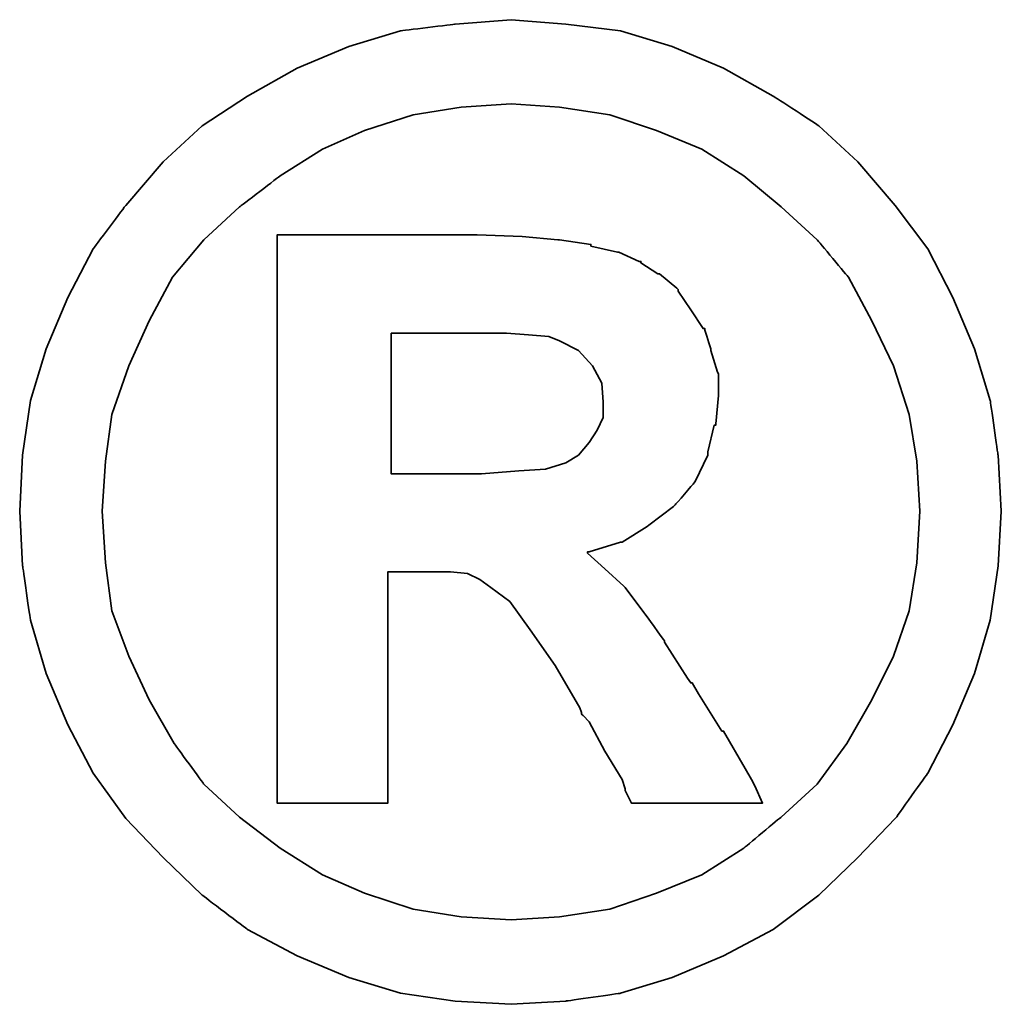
# Model space of a CAD drawing. Header units: inches. Extents: x 17 to 881, y 5 to 673.
# Tile 39 of 41: x 229.592 to 230.441, y 114.157 to 115.009. Entities that reach past the tile are written whole.
import ezdxf

# ---------------------------------------------------------------- set-up
doc = ezdxf.new("R2010")
doc.units = ezdxf.units.IN
doc.header["$LTSCALE"] = 0.1
doc.layers.add('DIM', color=4, linetype='Continuous')
doc.layers.add('layer 1', color=7, linetype='Continuous')

# ---------------------------------------------------------------- blocks, each defined once
blk = doc.blocks.new('TBI MOTION logo(完整正式版)')
at = {"layer": 'layer 1', "color": 22, "lineweight": 35}
for points, knots in [([(81.20634, 4.98624), (81.20634, 4.98624), (81.18649, 5.32862), (81.18649, 5.32862), (81.18649, 5.32862), (81.18649, 5.32862), (81.13886, 5.66206), (81.13886, 5.66206), (81.13886, 5.66206), (81.13886, 5.66206), (81.04359, 5.97764), (81.04359, 5.97764), (81.04359, 5.97764), (81.04359, 5.97764), (80.91061, 6.29124), (80.91061, 6.29124), (80.91061, 6.29124), (80.91061, 6.29124), (80.75778, 6.58697), (80.75778, 6.58697), (80.75778, 6.58697), (80.75778, 6.58697), (80.5593, 6.85294), (80.5593, 6.85294), (80.5593, 6.85294), (80.5593, 6.85294), (80.33105, 7.1189), (80.33105, 7.1189), (80.33105, 7.1189), (80.33105, 7.1189), (80.09287, 7.33921), (80.09287, 7.33921), (80.09287, 7.33921), (80.09287, 7.33921), (79.815, 7.51982), (79.815, 7.51982), (79.815, 7.51982), (79.815, 7.51982), (79.51133, 7.69051), (79.51133, 7.69051), (79.51133, 7.69051), (79.51133, 7.69051), (79.19773, 7.8235), (79.19773, 7.8235), (79.19773, 7.8235), (79.19773, 7.8235), (78.88215, 7.91877), (78.88215, 7.91877), (78.88215, 7.91877), (78.88215, 7.91877), (78.54871, 7.95846), (78.54871, 7.95846), (78.54871, 7.95846), (78.54871, 7.95846), (78.21526, 7.98625), (78.21526, 7.98625), (78.21526, 7.98625), (78.21526, 7.98625), (77.87388, 7.95846), (77.87388, 7.95846), (77.87388, 7.95846), (77.87388, 7.95846), (77.54044, 7.91877), (77.54044, 7.91877), (77.54044, 7.91877), (77.54044, 7.91877), (77.22485, 7.8235), (77.22485, 7.8235), (77.22485, 7.8235), (77.22485, 7.8235), (76.91027, 7.69051), (76.91027, 7.69051), (76.91027, 7.69051), (76.91027, 7.69051), (76.6056, 7.51982), (76.6056, 7.51982), (76.6056, 7.51982), (76.6056, 7.51982), (76.32972, 7.33921), (76.32972, 7.33921), (76.32972, 7.33921), (76.32972, 7.33921), (76.09154, 7.1189), (76.09154, 7.1189), (76.09154, 7.1189), (76.09154, 7.1189), (75.86329, 6.85294), (75.86329, 6.85294), (75.86329, 6.85294), (75.86329, 6.85294), (75.66382, 6.58697), (75.66382, 6.58697), (75.66382, 6.58697), (75.66382, 6.58697), (75.51099, 6.29124), (75.51099, 6.29124), (75.51099, 6.29124), (75.51099, 6.29124), (75.37702, 5.97764), (75.37702, 5.97764), (75.37702, 5.97764), (75.37702, 5.97764), (75.28175, 5.66206), (75.28175, 5.66206), (75.28175, 5.66206), (75.28175, 5.66206), (75.23411, 5.32862), (75.23411, 5.32862), (75.23411, 5.32862), (75.23411, 5.32862), (75.21625, 4.98624), (75.21625, 4.98624), (75.21625, 4.98624), (75.21625, 4.98624), (75.23411, 4.6528), (75.23411, 4.6528), (75.23411, 4.6528), (75.23411, 4.6528), (75.28175, 4.32035), (75.28175, 4.32035), (75.28175, 4.32035), (75.28175, 4.32035), (75.37702, 3.99583), (75.37702, 3.99583), (75.37702, 3.99583), (75.37702, 3.99583), (75.51099, 3.68224), (75.51099, 3.68224), (75.51099, 3.68224), (75.51099, 3.68224), (75.66382, 3.38749), (75.66382, 3.38749), (75.66382, 3.38749), (75.66382, 3.38749), (75.86329, 3.10963), (75.86329, 3.10963), (75.86329, 3.10963), (75.86329, 3.10963), (76.09154, 2.87145), (76.09154, 2.87145), (76.09154, 2.87145), (76.09154, 2.87145), (76.32972, 2.6432), (76.32972, 2.6432), (76.32972, 2.6432), (76.32972, 2.6432), (76.6056, 2.43381), (76.6056, 2.43381), (76.6056, 2.43381), (76.6056, 2.43381), (76.91027, 2.27205), (76.91027, 2.27205), (76.91027, 2.27205), (76.91027, 2.27205), (77.22485, 2.13906), (77.22485, 2.13906), (77.22485, 2.13906), (77.22485, 2.13906), (77.54044, 2.0438), (77.54044, 2.0438), (77.54044, 2.0438), (77.54044, 2.0438), (77.87388, 1.99616), (77.87388, 1.99616), (77.87388, 1.99616), (77.87388, 1.99616), (78.21526, 1.97631), (78.21526, 1.97631), (78.21526, 1.97631), (78.21526, 1.97631), (78.54871, 1.99616), (78.54871, 1.99616), (78.54871, 1.99616), (78.54871, 1.99616), (78.88215, 2.0438), (78.88215, 2.0438), (78.88215, 2.0438), (78.88215, 2.0438), (79.19773, 2.13906), (79.19773, 2.13906), (79.19773, 2.13906), (79.19773, 2.13906), (79.51133, 2.27205), (79.51133, 2.27205), (79.51133, 2.27205), (79.51133, 2.27205), (79.815, 2.43381), (79.815, 2.43381), (79.815, 2.43381), (79.815, 2.43381), (80.09287, 2.6432), (80.09287, 2.6432), (80.09287, 2.6432), (80.09287, 2.6432), (80.33105, 2.87145), (80.33105, 2.87145), (80.33105, 2.87145), (80.33105, 2.87145), (80.5593, 3.10963), (80.5593, 3.10963), (80.5593, 3.10963), (80.5593, 3.10963), (80.75778, 3.38749), (80.75778, 3.38749), (80.75778, 3.38749), (80.75778, 3.38749), (80.91061, 3.68224), (80.91061, 3.68224), (80.91061, 3.68224), (80.91061, 3.68224), (81.04359, 3.99583), (81.04359, 3.99583), (81.04359, 3.99583), (81.04359, 3.99583), (81.13886, 4.32035), (81.13886, 4.32035), (81.13886, 4.32035), (81.13886, 4.32035), (81.18649, 4.6528), (81.18649, 4.6528), (81.18649, 4.6528), (81.18649, 4.6528), (81.20634, 4.98624), (81.20634, 4.98624)], [0, 0, 0, 0, 0.0178571, 0.0178571, 0.0178571, 0.0178572, 0.0357143, 0.0357143, 0.0357143, 0.0357143, 0.0535714, 0.0535714, 0.0535714, 0.0535714, 0.0714286, 0.0714286, 0.0714286, 0.0714286, 0.0892857, 0.0892857, 0.0892857, 0.0892857, 0.1071429, 0.1071429, 0.1071429, 0.1071429, 0.125, 0.125, 0.125, 0.125, 0.1428571, 0.1428571, 0.1428571, 0.1428572, 0.1607143, 0.1607143, 0.1607143, 0.1607143, 0.1785714, 0.1785714, 0.1785714, 0.1785714, 0.1964286, 0.1964286, 0.1964286, 0.1964286, 0.2142857, 0.2142857, 0.2142857, 0.2142857, 0.2321429, 0.2321429, 0.2321429, 0.2321429, 0.25, 0.25, 0.25, 0.25, 0.2678571, 0.2678571, 0.2678571, 0.2678572, 0.2857143, 0.2857143, 0.2857143, 0.2857143, 0.3035714, 0.3035714, 0.3035714, 0.3035714, 0.3214286, 0.3214286, 0.3214286, 0.3214286, 0.3392857, 0.3392857, 0.3392857, 0.3392857, 0.3571429, 0.3571429, 0.3571429, 0.3571429, 0.375, 0.375, 0.375, 0.375, 0.3928571, 0.3928571, 0.3928571, 0.3928572, 0.4107143, 0.4107143, 0.4107143, 0.4107143, 0.4285714, 0.4285714, 0.4285714, 0.4285714, 0.4464286, 0.4464286, 0.4464286, 0.4464286, 0.4642857, 0.4642857, 0.4642857, 0.4642857, 0.4821429, 0.4821429, 0.4821429, 0.4821429, 0.5, 0.5, 0.5, 0.5, 0.5178571, 0.5178571, 0.5178571, 0.5178572, 0.5357143, 0.5357143, 0.5357143, 0.5357143, 0.5535714, 0.5535714, 0.5535714, 0.5535714, 0.5714286, 0.5714286, 0.5714286, 0.5714286, 0.5892857, 0.5892857, 0.5892857, 0.5892857, 0.6071429, 0.6071429, 0.6071429, 0.6071429, 0.625, 0.625, 0.625, 0.625, 0.6428571, 0.6428571, 0.6428571, 0.6428572, 0.6607143, 0.6607143, 0.6607143, 0.6607143, 0.6785714, 0.6785714, 0.6785714, 0.6785714, 0.6964286, 0.6964286, 0.6964286, 0.6964286, 0.7142857, 0.7142857, 0.7142857, 0.7142857, 0.7321429, 0.7321429, 0.7321429, 0.7321429, 0.75, 0.75, 0.75, 0.75, 0.7678571, 0.7678571, 0.7678571, 0.7678572, 0.7857143, 0.7857143, 0.7857143, 0.7857143, 0.8035714, 0.8035714, 0.8035714, 0.8035714, 0.8214286, 0.8214286, 0.8214286, 0.8214286, 0.8392857, 0.8392857, 0.8392857, 0.8392857, 0.8571429, 0.8571429, 0.8571429, 0.8571429, 0.875, 0.875, 0.875, 0.875, 0.8928571, 0.8928571, 0.8928571, 0.8928572, 0.9107143, 0.9107143, 0.9107143, 0.9107143, 0.9285714, 0.9285714, 0.9285714, 0.9285714, 0.9464286, 0.9464286, 0.9464286, 0.9464286, 0.9642857, 0.9642857, 0.9642857, 0.9642857, 0.9821429, 0.9821429, 0.9821429, 0.9821429, 1, 1, 1, 1]), ([(80.71014, 4.98624), (80.71014, 4.98624), (80.69129, 5.29091), (80.69129, 5.29091), (80.69129, 5.29091), (80.69129, 5.29091), (80.64464, 5.57672), (80.64464, 5.57672), (80.64464, 5.57672), (80.64464, 5.57672), (80.54937, 5.87245), (80.54937, 5.87245), (80.54937, 5.87245), (80.54937, 5.87245), (80.41639, 6.14833), (80.41639, 6.14833), (80.41639, 6.14833), (80.41639, 6.14833), (80.27349, 6.41429), (80.27349, 6.41429), (80.27349, 6.41429), (80.27349, 6.41429), (80.08295, 6.64255), (80.08295, 6.64255), (80.08295, 6.64255), (80.08295, 6.64255), (79.86264, 6.84301), (79.86264, 6.84301), (79.86264, 6.84301), (79.86264, 6.84301), (79.63439, 7.03355), (79.63439, 7.03355), (79.63439, 7.03355), (79.63439, 7.03355), (79.37835, 7.1963), (79.37835, 7.1963), (79.37835, 7.1963), (79.37835, 7.1963), (79.10246, 7.30944), (79.10246, 7.30944), (79.10246, 7.30944), (79.10246, 7.30944), (78.81665, 7.40471), (78.81665, 7.40471), (78.81665, 7.40471), (78.81665, 7.40471), (78.511, 7.45234), (78.511, 7.45234), (78.511, 7.45234), (78.511, 7.45234), (78.21526, 7.47219), (78.21526, 7.47219), (78.21526, 7.47219), (78.21526, 7.47219), (77.9106, 7.45234), (77.9106, 7.45234), (77.9106, 7.45234), (77.9106, 7.45234), (77.61685, 7.40471), (77.61685, 7.40471), (77.61685, 7.40471), (77.61685, 7.40471), (77.32012, 7.30944), (77.32012, 7.30944), (77.32012, 7.30944), (77.32012, 7.30944), (77.06309, 7.1963), (77.06309, 7.1963), (77.06309, 7.1963), (77.06309, 7.1963), (76.80606, 7.03355), (76.80606, 7.03355), (76.80606, 7.03355), (76.80606, 7.03355), (76.55797, 6.84301), (76.55797, 6.84301), (76.55797, 6.84301), (76.55797, 6.84301), (76.34063, 6.64255), (76.34063, 6.64255), (76.34063, 6.64255), (76.34063, 6.64255), (76.1491, 6.41429), (76.1491, 6.41429), (76.1491, 6.41429), (76.1491, 6.41429), (76.0062, 6.14833), (76.0062, 6.14833), (76.0062, 6.14833), (76.0062, 6.14833), (75.88314, 5.87245), (75.88314, 5.87245), (75.88314, 5.87245), (75.88314, 5.87245), (75.77794, 5.57672), (75.77794, 5.57672), (75.77794, 5.57672), (75.77794, 5.57672), (75.73924, 5.29091), (75.73924, 5.29091), (75.73924, 5.29091), (75.73924, 5.29091), (75.72039, 4.98624), (75.72039, 4.98624), (75.72039, 4.98624), (75.72039, 4.98624), (75.73924, 4.67165), (75.73924, 4.67165), (75.73924, 4.67165), (75.73924, 4.67165), (75.77794, 4.37791), (75.77794, 4.37791), (75.77794, 4.37791), (75.77794, 4.37791), (75.88314, 4.10102), (75.88314, 4.10102), (75.88314, 4.10102), (75.88314, 4.10102), (76.0062, 3.83407), (76.0062, 3.83407), (76.0062, 3.83407), (76.0062, 3.83407), (76.15902, 3.56811), (76.15902, 3.56811), (76.15902, 3.56811), (76.15902, 3.56811), (76.34063, 3.32001), (76.34063, 3.32001), (76.34063, 3.32001), (76.34063, 3.32001), (76.55797, 3.11955), (76.55797, 3.11955), (76.55797, 3.11955), (76.55797, 3.11955), (76.80606, 2.92901), (76.80606, 2.92901), (76.80606, 2.92901), (76.80606, 2.92901), (77.06309, 2.76725), (77.06309, 2.76725), (77.06309, 2.76725), (77.06309, 2.76725), (77.32012, 2.65412), (77.32012, 2.65412), (77.32012, 2.65412), (77.32012, 2.65412), (77.61685, 2.55786), (77.61685, 2.55786), (77.61685, 2.55786), (77.61685, 2.55786), (77.9106, 2.51022), (77.9106, 2.51022), (77.9106, 2.51022), (77.9106, 2.51022), (78.21526, 2.49137), (78.21526, 2.49137), (78.21526, 2.49137), (78.21526, 2.49137), (78.511, 2.51022), (78.511, 2.51022), (78.511, 2.51022), (78.511, 2.51022), (78.81665, 2.55786), (78.81665, 2.55786), (78.81665, 2.55786), (78.81665, 2.55786), (79.10246, 2.65412), (79.10246, 2.65412), (79.10246, 2.65412), (79.10246, 2.65412), (79.37835, 2.76725), (79.37835, 2.76725), (79.37835, 2.76725), (79.37835, 2.76725), (79.63439, 2.92901), (79.63439, 2.92901), (79.63439, 2.92901), (79.63439, 2.92901), (79.86264, 3.11955), (79.86264, 3.11955), (79.86264, 3.11955), (79.86264, 3.11955), (80.08295, 3.32001), (80.08295, 3.32001), (80.08295, 3.32001), (80.08295, 3.32001), (80.26356, 3.56811), (80.26356, 3.56811), (80.26356, 3.56811), (80.26356, 3.56811), (80.41639, 3.83407), (80.41639, 3.83407), (80.41639, 3.83407), (80.41639, 3.83407), (80.54937, 4.10102), (80.54937, 4.10102), (80.54937, 4.10102), (80.54937, 4.10102), (80.64464, 4.37791), (80.64464, 4.37791), (80.64464, 4.37791), (80.64464, 4.37791), (80.69129, 4.67165), (80.69129, 4.67165), (80.69129, 4.67165), (80.69129, 4.67165), (80.71014, 4.98624), (80.71014, 4.98624)], [0, 0, 0, 0, 0.0192308, 0.0192308, 0.0192308, 0.0192308, 0.0384615, 0.0384615, 0.0384615, 0.0384615, 0.0576923, 0.0576923, 0.0576923, 0.0576923, 0.0769231, 0.0769231, 0.0769231, 0.0769231, 0.0961538, 0.0961538, 0.0961538, 0.0961539, 0.1153846, 0.1153846, 0.1153846, 0.1153846, 0.1346154, 0.1346154, 0.1346154, 0.1346154, 0.1538462, 0.1538462, 0.1538462, 0.1538462, 0.1730769, 0.1730769, 0.1730769, 0.1730769, 0.1923077, 0.1923077, 0.1923077, 0.1923077, 0.2115385, 0.2115385, 0.2115385, 0.2115385, 0.2307692, 0.2307692, 0.2307692, 0.2307692, 0.25, 0.25, 0.25, 0.25, 0.2692308, 0.2692308, 0.2692308, 0.2692308, 0.2884615, 0.2884615, 0.2884615, 0.2884615, 0.3076923, 0.3076923, 0.3076923, 0.3076923, 0.3269231, 0.3269231, 0.3269231, 0.3269231, 0.3461538, 0.3461538, 0.3461538, 0.3461539, 0.3653846, 0.3653846, 0.3653846, 0.3653846, 0.3846154, 0.3846154, 0.3846154, 0.3846154, 0.4038462, 0.4038462, 0.4038462, 0.4038462, 0.4230769, 0.4230769, 0.4230769, 0.4230769, 0.4423077, 0.4423077, 0.4423077, 0.4423077, 0.4615385, 0.4615385, 0.4615385, 0.4615385, 0.4807692, 0.4807692, 0.4807692, 0.4807692, 0.5, 0.5, 0.5, 0.5, 0.5192308, 0.5192308, 0.5192308, 0.5192308, 0.5384615, 0.5384615, 0.5384615, 0.5384615, 0.5576923, 0.5576923, 0.5576923, 0.5576923, 0.5769231, 0.5769231, 0.5769231, 0.5769231, 0.5961538, 0.5961538, 0.5961538, 0.5961539, 0.6153846, 0.6153846, 0.6153846, 0.6153846, 0.6346154, 0.6346154, 0.6346154, 0.6346154, 0.6538462, 0.6538462, 0.6538462, 0.6538462, 0.6730769, 0.6730769, 0.6730769, 0.6730769, 0.6923077, 0.6923077, 0.6923077, 0.6923077, 0.7115385, 0.7115385, 0.7115385, 0.7115385, 0.7307692, 0.7307692, 0.7307692, 0.7307692, 0.75, 0.75, 0.75, 0.75, 0.7692308, 0.7692308, 0.7692308, 0.7692308, 0.7884615, 0.7884615, 0.7884615, 0.7884615, 0.8076923, 0.8076923, 0.8076923, 0.8076923, 0.8269231, 0.8269231, 0.8269231, 0.8269231, 0.8461538, 0.8461538, 0.8461538, 0.8461539, 0.8653846, 0.8653846, 0.8653846, 0.8653846, 0.8846154, 0.8846154, 0.8846154, 0.8846154, 0.9038462, 0.9038462, 0.9038462, 0.9038462, 0.9230769, 0.9230769, 0.9230769, 0.9230769, 0.9423077, 0.9423077, 0.9423077, 0.9423077, 0.9615385, 0.9615385, 0.9615385, 0.9615385, 0.9807692, 0.9807692, 0.9807692, 0.9807692, 1, 1, 1, 1]), ([(76.78721, 3.2823), (76.78721, 3.2823), (76.78721, 3.32001), (76.78721, 3.32001), (76.78721, 3.32001), (76.78721, 3.32001), (76.78721, 3.42422), (76.78721, 3.42422), (76.78721, 3.42422), (76.78721, 3.42422), (76.78721, 3.59689), (76.78721, 3.59689), (76.78721, 3.59689), (76.78721, 3.59689), (76.78721, 3.80529), (76.78721, 3.80529), (76.78721, 3.80529), (76.78721, 3.80529), (76.78721, 4.0524), (76.78721, 4.0524), (76.78721, 4.0524), (76.78721, 4.0524), (76.78721, 4.32035), (76.78721, 4.32035), (76.78721, 4.32035), (76.78721, 4.32035), (76.78721, 4.92868), (76.78721, 4.92868), (76.78721, 4.92868), (76.78721, 4.92868), (76.78721, 5.53801), (76.78721, 5.53801), (76.78721, 5.53801), (76.78721, 5.53801), (76.78721, 5.82482), (76.78721, 5.82482), (76.78721, 5.82482), (76.78721, 5.82482), (76.78721, 6.07291), (76.78721, 6.07291), (76.78721, 6.07291), (76.78721, 6.07291), (76.78721, 6.30017), (76.78721, 6.30017), (76.78721, 6.30017), (76.78721, 6.30017), (76.78721, 6.45399), (76.78721, 6.45399), (76.78721, 6.45399), (76.78721, 6.45399), (76.78721, 6.5572), (76.78721, 6.5572), (76.78721, 6.5572), (76.78721, 6.5572), (76.78721, 6.59689), (76.78721, 6.59689), (76.78721, 6.59689), (76.78721, 6.59689), (76.78721, 6.67232), (76.78721, 6.67232), (76.78721, 6.67232), (76.78721, 6.67232), (76.8537, 6.67232), (76.8537, 6.67232), (76.8537, 6.67232), (76.8537, 6.67232), (76.87355, 6.67232), (76.87355, 6.67232), (76.87355, 6.67232), (76.87355, 6.67232), (76.91027, 6.67232), (76.91027, 6.67232), (76.91027, 6.67232), (76.91027, 6.67232), (77.04424, 6.67232), (77.04424, 6.67232), (77.04424, 6.67232), (77.04424, 6.67232), (77.22485, 6.67232), (77.22485, 6.67232), (77.22485, 6.67232), (77.22485, 6.67232), (77.43524, 6.67232), (77.43524, 6.67232), (77.43524, 6.67232), (77.43524, 6.67232), (77.65357, 6.67232), (77.65357, 6.67232), (77.65357, 6.67232), (77.65357, 6.67232), (77.82625, 6.67232), (77.82625, 6.67232), (77.82625, 6.67232), (77.82625, 6.67232), (77.94037, 6.67232), (77.94037, 6.67232), (77.94037, 6.67232), (77.94037, 6.67232), (77.97709, 6.67232), (77.97709, 6.67232), (77.97709, 6.67232), (77.97709, 6.67232), (77.99694, 6.67232), (77.99694, 6.67232), (77.99694, 6.67232), (77.99694, 6.67232), (78.00686, 6.67232), (78.00686, 6.67232), (78.00686, 6.67232), (78.00686, 6.67232), (78.28275, 6.6624), (78.28275, 6.6624), (78.28275, 6.6624), (78.28275, 6.6624), (78.50107, 6.64255), (78.50107, 6.64255), (78.50107, 6.64255), (78.50107, 6.64255), (78.511, 6.64255), (78.511, 6.64255), (78.511, 6.64255), (78.511, 6.64255), (78.70154, 6.61476), (78.70154, 6.61476), (78.70154, 6.61476), (78.70154, 6.61476), (78.70154, 6.60483), (78.70154, 6.60483), (78.70154, 6.60483), (78.70154, 6.60483), (78.86429, 6.56713), (78.86429, 6.56713), (78.86429, 6.56713), (78.86429, 6.56713), (78.87223, 6.56713), (78.87223, 6.56713), (78.87223, 6.56713), (78.87223, 6.56713), (78.99727, 6.51056), (78.99727, 6.51056), (78.99727, 6.51056), (78.99727, 6.51056), (79.00719, 6.51056), (79.00719, 6.51056), (79.00719, 6.51056), (79.00719, 6.51056), (79.00719, 6.50162), (79.00719, 6.50162), (79.00719, 6.50162), (79.00719, 6.50162), (79.1104, 6.43415), (79.1104, 6.43415), (79.1104, 6.43415), (79.1104, 6.43415), (79.12132, 6.43415), (79.12132, 6.43415), (79.12132, 6.43415), (79.12132, 6.43415), (79.22552, 6.34781), (79.22552, 6.34781), (79.22552, 6.34781), (79.22552, 6.34781), (79.23544, 6.33888), (79.23544, 6.33888), (79.23544, 6.33888), (79.23544, 6.33888), (79.23544, 6.32895), (79.23544, 6.32895), (79.23544, 6.32895), (79.23544, 6.32895), (79.31087, 6.21483), (79.31087, 6.21483), (79.31087, 6.21483), (79.31087, 6.21483), (79.38629, 6.1007), (79.38629, 6.1007), (79.38629, 6.1007), (79.38629, 6.1007), (79.3972, 6.1007), (79.3972, 6.1007), (79.3972, 6.1007), (79.3972, 6.1007), (79.3972, 6.09078), (79.3972, 6.09078), (79.3972, 6.09078), (79.3972, 6.09078), (79.43392, 5.97764), (79.43392, 5.97764), (79.43392, 5.97764), (79.43392, 5.97764), (79.43392, 5.96772), (79.43392, 5.96772), (79.43392, 5.96772), (79.43392, 5.96772), (79.47362, 5.83474), (79.47362, 5.83474), (79.47362, 5.83474), (79.47362, 5.83474), (79.48156, 5.82482), (79.48156, 5.82482), (79.48156, 5.82482), (79.48156, 5.82482), (79.48156, 5.69977), (79.48156, 5.69977), (79.48156, 5.69977), (79.48156, 5.69977), (79.48156, 5.69183), (79.48156, 5.69183), (79.48156, 5.69183), (79.48156, 5.69183), (79.4637, 5.51915), (79.4637, 5.51915), (79.4637, 5.51915), (79.4637, 5.51915), (79.4637, 5.51122), (79.4637, 5.51122), (79.4637, 5.51122), (79.4637, 5.51122), (79.45377, 5.51122), (79.45377, 5.51122), (79.45377, 5.51122), (79.45377, 5.51122), (79.41507, 5.34847), (79.41507, 5.34847), (79.41507, 5.34847), (79.41507, 5.34847), (79.41507, 5.33854), (79.41507, 5.33854), (79.41507, 5.33854), (79.41507, 5.33854), (79.41507, 5.32862), (79.41507, 5.32862), (79.41507, 5.32862), (79.41507, 5.32862), (79.33865, 5.16785), (79.33865, 5.16785), (79.33865, 5.16785), (79.33865, 5.16785), (79.33071, 5.15693), (79.33071, 5.15693), (79.33071, 5.15693), (79.33071, 5.15693), (79.2156, 5.02495), (79.2156, 5.02495), (79.2156, 5.02495), (79.2156, 5.02495), (79.20567, 5.01502), (79.20567, 5.01502), (79.20567, 5.01502), (79.20567, 5.01502), (79.05483, 4.89991), (79.05483, 4.89991), (79.05483, 4.89991), (79.05483, 4.89991), (79.04491, 4.89197), (79.04491, 4.89197), (79.04491, 4.89197), (79.04491, 4.89197), (78.89208, 4.7967), (78.89208, 4.7967), (78.89208, 4.7967), (78.89208, 4.7967), (78.88215, 4.7967), (78.88215, 4.7967), (78.88215, 4.7967), (78.88215, 4.7967), (78.69161, 4.73913), (78.69161, 4.73913), (78.69161, 4.73913), (78.69161, 4.73913), (78.68169, 4.73913), (78.68169, 4.73913), (78.68169, 4.73913), (78.68169, 4.73913), (78.68169, 4.72921), (78.68169, 4.72921), (78.68169, 4.72921), (78.68169, 4.72921), (78.78688, 4.63394), (78.78688, 4.63394), (78.78688, 4.63394), (78.78688, 4.63394), (78.902, 4.52875), (78.902, 4.52875), (78.902, 4.52875), (78.902, 4.52875), (78.91093, 4.52081), (78.91093, 4.52081), (78.91093, 4.52081), (78.91093, 4.52081), (79.02506, 4.36798), (79.02506, 4.36798), (79.02506, 4.36798), (79.02506, 4.36798), (79.1501, 4.1953), (79.1501, 4.1953), (79.1501, 4.1953), (79.1501, 4.1953), (79.1501, 4.18736), (79.1501, 4.18736), (79.1501, 4.18736), (79.1501, 4.18736), (79.29201, 3.96705), (79.29201, 3.96705), (79.29201, 3.96705), (79.29201, 3.96705), (79.31087, 3.93828), (79.31087, 3.93828), (79.31087, 3.93828), (79.31087, 3.93828), (79.32079, 3.93828), (79.32079, 3.93828), (79.32079, 3.93828), (79.32079, 3.93828), (79.3585, 3.87178), (79.3585, 3.87178), (79.3585, 3.87178), (79.3585, 3.87178), (79.50141, 3.64353), (79.50141, 3.64353), (79.50141, 3.64353), (79.50141, 3.64353), (79.51133, 3.64353), (79.51133, 3.64353), (79.51133, 3.64353), (79.51133, 3.64353), (79.64431, 3.41528), (79.64431, 3.41528), (79.64431, 3.41528), (79.64431, 3.41528), (79.68202, 3.3478), (79.68202, 3.3478), (79.68202, 3.3478), (79.68202, 3.3478), (79.70187, 3.31009), (79.70187, 3.31009), (79.70187, 3.31009), (79.70187, 3.31009), (79.7495, 3.2049), (79.7495, 3.2049), (79.7495, 3.2049), (79.7495, 3.2049), (79.64431, 3.2049), (79.64431, 3.2049), (79.64431, 3.2049), (79.64431, 3.2049), (79.62546, 3.2049), (79.62546, 3.2049), (79.62546, 3.2049), (79.62546, 3.2049), (79.53912, 3.2049), (79.53912, 3.2049), (79.53912, 3.2049), (79.53912, 3.2049), (79.31087, 3.2049), (79.31087, 3.2049), (79.31087, 3.2049), (79.31087, 3.2049), (79.08262, 3.2049), (79.08262, 3.2049), (79.08262, 3.2049), (79.08262, 3.2049), (79.00719, 3.2049), (79.00719, 3.2049), (79.00719, 3.2049), (79.00719, 3.2049), (78.98735, 3.2049), (78.98735, 3.2049), (78.98735, 3.2049), (78.98735, 3.2049), (78.94964, 3.2049), (78.94964, 3.2049), (78.94964, 3.2049), (78.94964, 3.2049), (78.92979, 3.24459), (78.92979, 3.24459), (78.92979, 3.24459), (78.92979, 3.24459), (78.91093, 3.2823), (78.91093, 3.2823), (78.91093, 3.2823), (78.91093, 3.2823), (78.91093, 3.29223), (78.91093, 3.29223), (78.91093, 3.29223), (78.91093, 3.29223), (78.89208, 3.3478), (78.89208, 3.3478), (78.89208, 3.3478), (78.89208, 3.3478), (78.78688, 3.52048), (78.78688, 3.52048), (78.78688, 3.52048), (78.78688, 3.52048), (78.69161, 3.7001), (78.69161, 3.7001), (78.69161, 3.7001), (78.69161, 3.7001), (78.6539, 3.7388), (78.6539, 3.7388), (78.6539, 3.7388), (78.6539, 3.7388), (78.64398, 3.74873), (78.64398, 3.74873), (78.64398, 3.74873), (78.64398, 3.74873), (78.64398, 3.75766), (78.64398, 3.75766), (78.64398, 3.75766), (78.64398, 3.75766), (78.63405, 3.78644), (78.63405, 3.78644), (78.63405, 3.78644), (78.63405, 3.78644), (78.48321, 4.04347), (78.48321, 4.04347), (78.48321, 4.04347), (78.48321, 4.04347), (78.33038, 4.2618), (78.33038, 4.2618), (78.33038, 4.2618), (78.33038, 4.2618), (78.20732, 4.43447), (78.20732, 4.43447), (78.20732, 4.43447), (78.20732, 4.43447), (78.09221, 4.52081), (78.09221, 4.52081), (78.09221, 4.52081), (78.09221, 4.52081), (78.02472, 4.56845), (78.02472, 4.56845), (78.02472, 4.56845), (78.02472, 4.56845), (77.9493, 4.60616), (77.9493, 4.60616), (77.9493, 4.60616), (77.9493, 4.60616), (77.8451, 4.61608), (77.8451, 4.61608), (77.8451, 4.61608), (77.8451, 4.61608), (77.71113, 4.61608), (77.71113, 4.61608), (77.71113, 4.61608), (77.71113, 4.61608), (77.69128, 4.61608), (77.69128, 4.61608), (77.69128, 4.61608), (77.69128, 4.61608), (77.67342, 4.61608), (77.67342, 4.61608), (77.67342, 4.61608), (77.67342, 4.61608), (77.5583, 4.61608), (77.5583, 4.61608), (77.5583, 4.61608), (77.5583, 4.61608), (77.46303, 4.61608), (77.46303, 4.61608), (77.46303, 4.61608), (77.46303, 4.61608), (77.46303, 4.54761), (77.46303, 4.54761), (77.46303, 4.54761), (77.46303, 4.54761), (77.46303, 4.47318), (77.46303, 4.47318), (77.46303, 4.47318), (77.46303, 4.47318), (77.46303, 4.24294), (77.46303, 4.24294), (77.46303, 4.24294), (77.46303, 4.24294), (77.46303, 3.99583), (77.46303, 3.99583), (77.46303, 3.99583), (77.46303, 3.99583), (77.46303, 3.72888), (77.46303, 3.72888), (77.46303, 3.72888), (77.46303, 3.72888), (77.46303, 3.51055), (77.46303, 3.51055), (77.46303, 3.51055), (77.46303, 3.51055), (77.46303, 3.42422), (77.46303, 3.42422), (77.46303, 3.42422), (77.46303, 3.42422), (77.46303, 3.35773), (77.46303, 3.35773), (77.46303, 3.35773), (77.46303, 3.35773), (77.46303, 3.30017), (77.46303, 3.30017), (77.46303, 3.30017), (77.46303, 3.30017), (77.46303, 3.2823), (77.46303, 3.2823), (77.46303, 3.2823), (77.46303, 3.2823), (77.46303, 3.2049), (77.46303, 3.2049), (77.46303, 3.2049), (77.46303, 3.2049), (77.39753, 3.2049), (77.39753, 3.2049), (77.39753, 3.2049), (77.39753, 3.2049), (77.37768, 3.2049), (77.37768, 3.2049), (77.37768, 3.2049), (77.37768, 3.2049), (77.32012, 3.2049), (77.32012, 3.2049), (77.32012, 3.2049), (77.32012, 3.2049), (77.12165, 3.2049), (77.12165, 3.2049), (77.12165, 3.2049), (77.12165, 3.2049), (76.94897, 3.2049), (76.94897, 3.2049), (76.94897, 3.2049), (76.94897, 3.2049), (76.8924, 3.2049), (76.8924, 3.2049), (76.8924, 3.2049), (76.8924, 3.2049), (76.8537, 3.2049), (76.8537, 3.2049), (76.8537, 3.2049), (76.8537, 3.2049), (76.78721, 3.2049), (76.78721, 3.2049), (76.78721, 3.2049), (76.78721, 3.2049), (76.78721, 3.2823), (76.78721, 3.2823)], [0, 0, 0, 0, 0.0074074, 0.0074074, 0.0074074, 0.0074074, 0.0148148, 0.0148148, 0.0148148, 0.0148148, 0.0222222, 0.0222222, 0.0222222, 0.0222222, 0.0296296, 0.0296296, 0.0296296, 0.0296296, 0.037037, 0.037037, 0.037037, 0.037037, 0.0444444, 0.0444444, 0.0444444, 0.0444445, 0.0518519, 0.0518519, 0.0518519, 0.0518519, 0.0592593, 0.0592593, 0.0592593, 0.0592593, 0.0666667, 0.0666667, 0.0666667, 0.0666667, 0.0740741, 0.0740741, 0.0740741, 0.0740741, 0.0814815, 0.0814815, 0.0814815, 0.0814815, 0.0888889, 0.0888889, 0.0888889, 0.0888889, 0.0962963, 0.0962963, 0.0962963, 0.0962963, 0.1037037, 0.1037037, 0.1037037, 0.1037037, 0.1111111, 0.1111111, 0.1111111, 0.1111111, 0.1185185, 0.1185185, 0.1185185, 0.1185185, 0.1259259, 0.1259259, 0.1259259, 0.1259259, 0.1333333, 0.1333333, 0.1333333, 0.1333333, 0.1407407, 0.1407407, 0.1407407, 0.1407408, 0.1481481, 0.1481481, 0.1481481, 0.1481482, 0.1555556, 0.1555556, 0.1555556, 0.1555556, 0.162963, 0.162963, 0.162963, 0.162963, 0.1703704, 0.1703704, 0.1703704, 0.1703704, 0.1777778, 0.1777778, 0.1777778, 0.1777778, 0.1851852, 0.1851852, 0.1851852, 0.1851852, 0.1925926, 0.1925926, 0.1925926, 0.1925926, 0.2, 0.2, 0.2, 0.2, 0.2074074, 0.2074074, 0.2074074, 0.2074074, 0.2148148, 0.2148148, 0.2148148, 0.2148148, 0.2222222, 0.2222222, 0.2222222, 0.2222222, 0.2296296, 0.2296296, 0.2296296, 0.2296296, 0.237037, 0.237037, 0.237037, 0.237037, 0.2444444, 0.2444444, 0.2444444, 0.2444445, 0.2518519, 0.2518519, 0.2518519, 0.2518519, 0.2592593, 0.2592593, 0.2592593, 0.2592593, 0.2666667, 0.2666667, 0.2666667, 0.2666667, 0.2740741, 0.2740741, 0.2740741, 0.2740741, 0.2814815, 0.2814815, 0.2814815, 0.2814815, 0.2888889, 0.2888889, 0.2888889, 0.2888889, 0.2962963, 0.2962963, 0.2962963, 0.2962963, 0.3037037, 0.3037037, 0.3037037, 0.3037037, 0.3111111, 0.3111111, 0.3111111, 0.3111111, 0.3185185, 0.3185185, 0.3185185, 0.3185185, 0.3259259, 0.3259259, 0.3259259, 0.3259259, 0.3333333, 0.3333333, 0.3333333, 0.3333333, 0.3407407, 0.3407407, 0.3407407, 0.3407408, 0.3481481, 0.3481481, 0.3481481, 0.3481482, 0.3555556, 0.3555556, 0.3555556, 0.3555556, 0.362963, 0.362963, 0.362963, 0.362963, 0.3703704, 0.3703704, 0.3703704, 0.3703704, 0.3777778, 0.3777778, 0.3777778, 0.3777778, 0.3851852, 0.3851852, 0.3851852, 0.3851852, 0.3925926, 0.3925926, 0.3925926, 0.3925926, 0.4, 0.4, 0.4, 0.4, 0.4074074, 0.4074074, 0.4074074, 0.4074074, 0.4148148, 0.4148148, 0.4148148, 0.4148148, 0.4222222, 0.4222222, 0.4222222, 0.4222222, 0.4296296, 0.4296296, 0.4296296, 0.4296296, 0.437037, 0.437037, 0.437037, 0.437037, 0.4444444, 0.4444444, 0.4444444, 0.4444445, 0.4518519, 0.4518519, 0.4518519, 0.4518519, 0.4592593, 0.4592593, 0.4592593, 0.4592593, 0.4666667, 0.4666667, 0.4666667, 0.4666667, 0.4740741, 0.4740741, 0.4740741, 0.4740741, 0.4814815, 0.4814815, 0.4814815, 0.4814815, 0.4888889, 0.4888889, 0.4888889, 0.4888889, 0.4962963, 0.4962963, 0.4962963, 0.4962963, 0.5037037, 0.5037037, 0.5037037, 0.5037037, 0.5111111, 0.5111111, 0.5111111, 0.5111111, 0.5185185, 0.5185185, 0.5185185, 0.5185185, 0.5259259, 0.5259259, 0.5259259, 0.5259259, 0.5333333, 0.5333333, 0.5333333, 0.5333333, 0.5407407, 0.5407407, 0.5407407, 0.5407408, 0.5481481, 0.5481481, 0.5481481, 0.5481482, 0.5555556, 0.5555556, 0.5555556, 0.5555556, 0.562963, 0.562963, 0.562963, 0.562963, 0.5703704, 0.5703704, 0.5703704, 0.5703704, 0.5777778, 0.5777778, 0.5777778, 0.5777778, 0.5851852, 0.5851852, 0.5851852, 0.5851852, 0.5925926, 0.5925926, 0.5925926, 0.5925926, 0.6, 0.6, 0.6, 0.6, 0.6074074, 0.6074074, 0.6074074, 0.6074074, 0.6148148, 0.6148148, 0.6148148, 0.6148148, 0.6222222, 0.6222222, 0.6222222, 0.6222222, 0.6296296, 0.6296296, 0.6296296, 0.6296296, 0.637037, 0.637037, 0.637037, 0.637037, 0.6444444, 0.6444444, 0.6444444, 0.6444445, 0.6518519, 0.6518519, 0.6518519, 0.6518519, 0.6592593, 0.6592593, 0.6592593, 0.6592593, 0.6666667, 0.6666667, 0.6666667, 0.6666667, 0.6740741, 0.6740741, 0.6740741, 0.6740741, 0.6814815, 0.6814815, 0.6814815, 0.6814815, 0.6888889, 0.6888889, 0.6888889, 0.6888889, 0.6962963, 0.6962963, 0.6962963, 0.6962963, 0.7037037, 0.7037037, 0.7037037, 0.7037037, 0.7111111, 0.7111111, 0.7111111, 0.7111111, 0.7185185, 0.7185185, 0.7185185, 0.7185185, 0.7259259, 0.7259259, 0.7259259, 0.7259259, 0.7333333, 0.7333333, 0.7333333, 0.7333333, 0.7407407, 0.7407407, 0.7407407, 0.7407408, 0.7481481, 0.7481481, 0.7481481, 0.7481482, 0.7555556, 0.7555556, 0.7555556, 0.7555556, 0.762963, 0.762963, 0.762963, 0.762963, 0.7703704, 0.7703704, 0.7703704, 0.7703704, 0.7777778, 0.7777778, 0.7777778, 0.7777778, 0.7851852, 0.7851852, 0.7851852, 0.7851852, 0.7925926, 0.7925926, 0.7925926, 0.7925926, 0.8, 0.8, 0.8, 0.8, 0.8074074, 0.8074074, 0.8074074, 0.8074074, 0.8148148, 0.8148148, 0.8148148, 0.8148148, 0.8222222, 0.8222222, 0.8222222, 0.8222222, 0.8296296, 0.8296296, 0.8296296, 0.8296296, 0.837037, 0.837037, 0.837037, 0.837037, 0.8444444, 0.8444444, 0.8444444, 0.8444445, 0.8518519, 0.8518519, 0.8518519, 0.8518519, 0.8592593, 0.8592593, 0.8592593, 0.8592593, 0.8666667, 0.8666667, 0.8666667, 0.8666667, 0.8740741, 0.8740741, 0.8740741, 0.8740741, 0.8814815, 0.8814815, 0.8814815, 0.8814815, 0.8888889, 0.8888889, 0.8888889, 0.8888889, 0.8962963, 0.8962963, 0.8962963, 0.8962963, 0.9037037, 0.9037037, 0.9037037, 0.9037037, 0.9111111, 0.9111111, 0.9111111, 0.9111111, 0.9185185, 0.9185185, 0.9185185, 0.9185185, 0.9259259, 0.9259259, 0.9259259, 0.9259259, 0.9333333, 0.9333333, 0.9333333, 0.9333333, 0.9407407, 0.9407407, 0.9407407, 0.9407408, 0.9481481, 0.9481481, 0.9481481, 0.9481482, 0.9555556, 0.9555556, 0.9555556, 0.9555556, 0.962963, 0.962963, 0.962963, 0.962963, 0.9703704, 0.9703704, 0.9703704, 0.9703704, 0.9777778, 0.9777778, 0.9777778, 0.9777778, 0.9851852, 0.9851852, 0.9851852, 0.9851852, 0.9925926, 0.9925926, 0.9925926, 0.9925926, 1, 1, 1, 1]), ([(77.48288, 6.07291), (77.48288, 6.07291), (77.48288, 5.99551), (77.48288, 5.99551), (77.48288, 5.99551), (77.48288, 5.99551), (77.48288, 5.82482), (77.48288, 5.82482), (77.48288, 5.82482), (77.48288, 5.82482), (77.48288, 5.63328), (77.48288, 5.63328), (77.48288, 5.63328), (77.48288, 5.63328), (77.48288, 5.46358), (77.48288, 5.46358), (77.48288, 5.46358), (77.48288, 5.46358), (77.48288, 5.29091), (77.48288, 5.29091), (77.48288, 5.29091), (77.48288, 5.29091), (77.48288, 5.21449), (77.48288, 5.21449), (77.48288, 5.21449), (77.48288, 5.21449), (77.50074, 5.21449), (77.50074, 5.21449), (77.50074, 5.21449), (77.50074, 5.21449), (77.71113, 5.21449), (77.71113, 5.21449), (77.71113, 5.21449), (77.71113, 5.21449), (77.94037, 5.21449), (77.94037, 5.21449), (77.94037, 5.21449), (77.94037, 5.21449), (78.01579, 5.21449), (78.01579, 5.21449), (78.01579, 5.21449), (78.01579, 5.21449), (78.03465, 5.21449), (78.03465, 5.21449), (78.03465, 5.21449), (78.03465, 5.21449), (78.2629, 5.23335), (78.2629, 5.23335), (78.2629, 5.23335), (78.2629, 5.23335), (78.42565, 5.24327), (78.42565, 5.24327), (78.42565, 5.24327), (78.42565, 5.24327), (78.54871, 5.28098), (78.54871, 5.28098), (78.54871, 5.28098), (78.54871, 5.28098), (78.62611, 5.32862), (78.62611, 5.32862), (78.62611, 5.32862), (78.62611, 5.32862), (78.69161, 5.40503), (78.69161, 5.40503), (78.69161, 5.40503), (78.69161, 5.40503), (78.73925, 5.48145), (78.73925, 5.48145), (78.73925, 5.48145), (78.73925, 5.48145), (78.77696, 5.55885), (78.77696, 5.55885), (78.77696, 5.55885), (78.77696, 5.55885), (78.77696, 5.65214), (78.77696, 5.65214), (78.77696, 5.65214), (78.77696, 5.65214), (78.76902, 5.76726), (78.76902, 5.76726), (78.76902, 5.76726), (78.76902, 5.76726), (78.71146, 5.87245), (78.71146, 5.87245), (78.71146, 5.87245), (78.71146, 5.87245), (78.62611, 5.96772), (78.62611, 5.96772), (78.62611, 5.96772), (78.62611, 5.96772), (78.511, 6.02528), (78.511, 6.02528), (78.511, 6.02528), (78.511, 6.02528), (78.44451, 6.05306), (78.44451, 6.05306), (78.44451, 6.05306), (78.44451, 6.05306), (78.32046, 6.06299), (78.32046, 6.06299), (78.32046, 6.06299), (78.32046, 6.06299), (78.18748, 6.07291), (78.18748, 6.07291), (78.18748, 6.07291), (78.18748, 6.07291), (77.99694, 6.07291), (77.99694, 6.07291), (77.99694, 6.07291), (77.99694, 6.07291), (77.97709, 6.07291), (77.97709, 6.07291), (77.97709, 6.07291), (77.97709, 6.07291), (77.90167, 6.07291), (77.90167, 6.07291), (77.90167, 6.07291), (77.90167, 6.07291), (77.69128, 6.07291), (77.69128, 6.07291), (77.69128, 6.07291), (77.69128, 6.07291), (77.50074, 6.07291), (77.50074, 6.07291), (77.50074, 6.07291), (77.50074, 6.07291), (77.48288, 6.07291), (77.48288, 6.07291)], [0, 0, 0, 0, 0.03125, 0.03125, 0.03125, 0.03125, 0.0625, 0.0625, 0.0625, 0.0625, 0.09375, 0.09375, 0.09375, 0.09375, 0.125, 0.125, 0.125, 0.125, 0.15625, 0.15625, 0.15625, 0.15625, 0.1875, 0.1875, 0.1875, 0.1875, 0.21875, 0.21875, 0.21875, 0.21875, 0.25, 0.25, 0.25, 0.25, 0.28125, 0.28125, 0.28125, 0.28125, 0.3125, 0.3125, 0.3125, 0.3125, 0.34375, 0.34375, 0.34375, 0.34375, 0.375, 0.375, 0.375, 0.375, 0.40625, 0.40625, 0.40625, 0.40625, 0.4375, 0.4375, 0.4375, 0.4375, 0.46875, 0.46875, 0.46875, 0.46875, 0.5, 0.5, 0.5, 0.5, 0.53125, 0.53125, 0.53125, 0.53125, 0.5625, 0.5625, 0.5625, 0.5625, 0.59375, 0.59375, 0.59375, 0.59375, 0.625, 0.625, 0.625, 0.625, 0.65625, 0.65625, 0.65625, 0.65625, 0.6875, 0.6875, 0.6875, 0.6875, 0.71875, 0.71875, 0.71875, 0.71875, 0.75, 0.75, 0.75, 0.75, 0.78125, 0.78125, 0.78125, 0.78125, 0.8125, 0.8125, 0.8125, 0.8125, 0.84375, 0.84375, 0.84375, 0.84375, 0.875, 0.875, 0.875, 0.875, 0.90625, 0.90625, 0.90625, 0.90625, 0.9375, 0.9375, 0.9375, 0.9375, 0.96875, 0.96875, 0.96875, 0.96875, 1, 1, 1, 1])]:
    blk.add_open_spline(points, degree=3, knots=knots, dxfattribs=at)

msp = doc.modelspace()

# ---------------------------------------------------------------- block references
at = {"layer": 'DIM', "xscale": 0.141750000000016, "yscale": 0.141750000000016, "zscale": 0.141750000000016}
msp.add_blockref('TBI MOTION logo(完整正式版)', (218.9297, 113.87732), dxfattribs=at)

doc.saveas('drawing.dxf')
